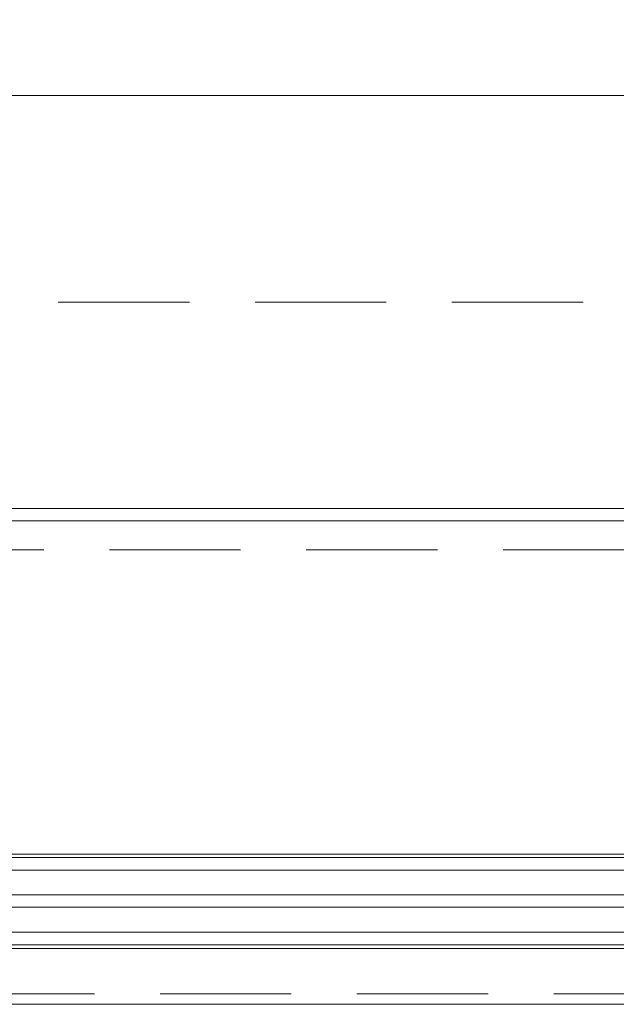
# Model space of a CAD drawing. Header units: millimetres. Extents: x 213386 to 506888, y 183055 to 450952.
# Tile 181 of 256: x 387193 to 387482, y 284292 to 284769. Entities that reach past the tile are written whole.
import ezdxf

# ---------------------------------------------------------------- set-up
doc = ezdxf.new("R2010")
doc.units = ezdxf.units.MM
doc.linetypes.add('ČÁRKOVANÁ', pattern=[19.05, 12.7, -6.35])
for name, color, linetype, lineweight in [('FASÁDA DETAILNÍ', 255, 'Continuous', 0), ('KOTY', 255, 'Continuous', 0), ('NOVA', 255, 'Continuous', 0), ('TENKA', 255, 'Continuous', 0)]:
    doc.layers.add(name, color=color, linetype=linetype, lineweight=lineweight)
doc.layers.get('KOTY').off()

# ---------------------------------------------------------------- blocks, each defined once
blk = doc.blocks.new('NOVÁ PODLAHA')
at = {"layer": 'NOVA'}
blk.add_lwpolyline([(25700, 16457.5), (25700, 0), (0, 0), (0, 15942.5)], dxfattribs=at)

msp = doc.modelspace()

# ---------------------------------------------------------------- linework, layer by layer
at = {"layer": 'FASÁDA DETAILNÍ'}
for p, q in [((389445.14, 284526.15), (386583.14, 284526.15)), ((393344.81, 284363.15), (373041.64, 284363.15)), ((373041.64, 284357.15), (393344.81, 284357.15)), ((393344.81, 284345.15), (373041.64, 284345.15)), ((373041.64, 284339.15), (393344.81, 284339.15)), ((393344.81, 284327.15), (373041.64, 284327.15)), ((373041.64, 284319.15), (399616.64, 284319.15)), ((386572.14, 284319.15), (389456.14, 284319.15))]:
    msp.add_line(p, q, dxfattribs=at)
for points in [[(399616.64, 284292.15), (373036.64, 284292.15), (373036.64, 307972.15), (399616.64, 307972.15)], [(399376.64, 284532.15), (373276.64, 284532.15), (373276.64, 307732.15), (399376.64, 307732.15)], [(399176.64, 284732.15), (373476.64, 284732.15), (373476.64, 307532.15), (399176.64, 307532.15)], [(387125.78, 284320.9), (387513.47, 284320.9), (387513.47, 284364.9), (387125.78, 284364.9), (387044.81, 284364.9), (387044.81, 284320.9)]]:
    msp.add_lwpolyline(points, close=True, dxfattribs=at)
at = {"layer": 'FASÁDA DETAILNÍ', "linetype": 'ČÁRKOVANÁ', "ltscale": 5}
msp.add_lwpolyline([(399611.64, 284297.15), (373041.64, 284297.15), (373041.64, 307967.15), (399611.64, 307967.15)], close=True, dxfattribs=at)
at = {"layer": 'FASÁDA DETAILNÍ', "color": 7, "linetype": 'ČÁRKOVANÁ', "ltscale": 5}
for points in [[(399396.64, 284512.15), (373256.64, 284512.15), (373256.64, 307752.15), (399396.64, 307752.15)], [(399276.64, 284632.15), (373376.64, 284632.15), (373376.64, 307632.15), (399276.64, 307632.15)]]:
    msp.add_lwpolyline(points, close=True, dxfattribs=at)
at = {"layer": 'TENKA', "ltscale": 20}
msp.add_lwpolyline([(392589.14, 284732.15), (386364.14, 284732.15)], dxfattribs=at)

# ---------------------------------------------------------------- block references
at = {"layer": 'KOTY'}
msp.add_blockref('NOVÁ PODLAHA', (373476.64, 284732.15), dxfattribs=at)

doc.saveas('drawing.dxf')
